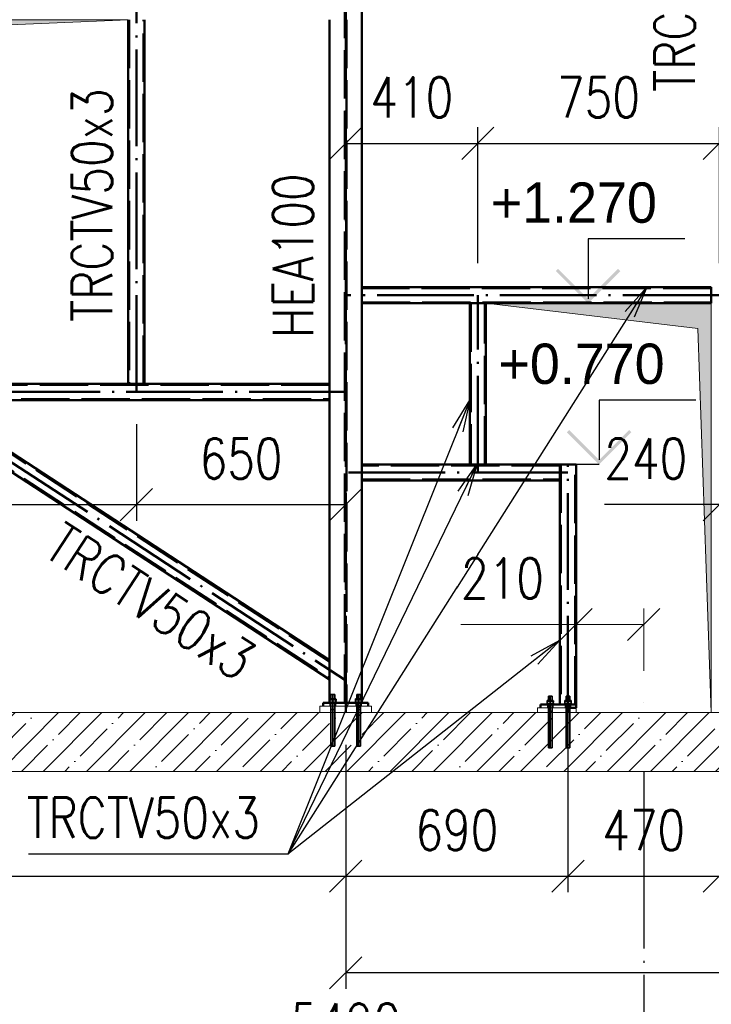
# Paper-space layout 'Layout1' of a CAD drawing. Extents: x -2 to 935, y -36 to 422.
# Tile 23 of 63: x 298 to 341, y 34 to 95. Entities that reach past the tile are written whole.
import ezdxf

# ---------------------------------------------------------------- set-up
doc = ezdxf.new("R2010")
doc.units = 0
for name, pattern in [('ACAD_ISO02W100', [15, 12, -3]), ('ACAD_ISO04W100', [30.5, 24, -3, 0.5, -3]), ('HP_01_CER_B', [8, 5, -1, 1, -1])]:
    doc.linetypes.add(name, pattern=pattern)
doc.layers.get('0').update_dxf_attribs({"linetype": 'CONTINUOUS'})
doc.layers.get('DEFPOINTS').update_dxf_attribs({"color": 132, "linetype": 'CONTINUOUS'})
for name, color, linetype, lineweight in [('SS_KOTVY', 2, 'CONTINUOUS', 35), ('SS_KOTY', 3, 'CONTINUOUS', 25), ('SS_KOTY-VYSKOVA', 140, 'CONTINUOUS', 25), ('SS_OSY_025', 7, 'HP_01_CER_B', 25), ('SS_PODKLADY', 9, 'CONTINUOUS', 13), ('SS_PODKLADY_KOTY', 251, 'CONTINUOUS', 13), ('SS_PODLITÍ', 9, 'CONTINUOUS', 13), ('SS_POPIS_PROFILU', 13, 'CONTINUOUS', 25), ('SS_SLOUPY', 143, 'CONTINUOUS', 50), ('SS_ZTUŽENÍ', 81, 'CONTINUOUS', 50)]:
    doc.layers.add(name, color=color, linetype=linetype, lineweight=lineweight)
doc.styles.add('ROMANS', font='romans.shx', dxfattribs={"width": 0.8})
doc.styles.add('romans.shx', font='romans.shx', dxfattribs={"height": 5})
doc.dimstyles.new('A-1_(2.5)_50AS', dxfattribs={"dimtxt": 2.5, "dimasz": 2, "dimexe": 1, "dimexo": 2, "dimgap": 0, "dimtad": 0, "dimdec": 1, "dimlfac": 50, "dimrnd": 1, "dimtxsty": 'ROMANS', "dimblk1": 'OBLIQUE', "dimblk2": 'OBLIQUE', "dimsah": 1, "dimcen": 2, "dimclrd": 256, "dimclre": 256, "dimclrt": 256, "dimadec": 1, "dimazin": 2, "dimtfac": 0.714286, "dimtdec": 1, "dimtmove": 0, "dimatfit": 3, "dimldrblk": 'OPEN', "dimfxl": 1, "dimtvp": 1.142857, "dimtfill": 1, "dimtolj": 1, "dimlwd": -1, "dimlwe": -1, "dimarcsym": 0})

# ---------------------------------------------------------------- blocks, each defined once
blk = doc.blocks.new('_Oblique')
at = {"color": 0, "linetype": 'ByBlock', "lineweight": -2}
blk.add_line((-0.5, -0.5), (0.5, 0.5), dxfattribs=at)
blk = doc.blocks.new('*D107')
at = {"layer": 'DEFPOINTS', "color": 0, "transparency": 16777216}
for p in [(263.016, 51.807), (317.916, 51.807), (317.916, 41.659)]:
    blk.add_point(p, dxfattribs=at)
at = {"layer": 'SS_KOTY', "transparency": 16777216}
for p, q in [((263.016, 49.807), (263.016, 40.659)), ((317.916, 49.807), (317.916, 40.659)), ((263.016, 41.659), (317.916, 41.659))]:
    blk.add_line(p, q, dxfattribs=at)
at = {"layer": 'SS_KOTY', "transparency": 16777216, "xscale": 2, "yscale": 2, "zscale": 2, "rotation": 180}
blk.add_blockref('_Oblique', (263.016, 41.659), dxfattribs=at)
at = {"layer": 'SS_KOTY', "transparency": 16777216, "xscale": 2, "yscale": 2, "zscale": 2}
blk.add_blockref('_Oblique', (317.916, 41.659), dxfattribs=at)
at = {"layer": 'SS_KOTY', "transparency": 16777216, "insert": (290.466, 44.516), "char_height": 2.5, "attachment_point": 5, "style": 'ROMANS', "bg_fill": 3, "box_fill_scale": 1.1, "bg_fill_color": 256, "bg_fill_true_color": 13158600, "bg_fill_transparency": 0}
blk.add_mtext('\\A1;2745', dxfattribs=at)
blk = doc.blocks.new('_OPEN')
at = {"color": 0, "linetype": 'ByBlock'}
for p, q in [((-1, 0.167), (0, 0)), ((0, 0), (-1, -0.167)), ((0, 0), (-1, 0))]:
    blk.add_line(p, q, dxfattribs=at)
blk = doc.blocks.new('*D108')
at = {"layer": 'DEFPOINTS', "color": 0, "transparency": 16777216}
for p in [(317.916, 51.807), (331.716, 51.807, -50360.74), (331.716, 41.659)]:
    blk.add_point(p, dxfattribs=at)
at = {"layer": 'SS_KOTY', "transparency": 16777216}
for p, q in [((317.916, 49.807), (317.916, 40.659)), ((331.716, 49.807), (331.716, 40.659)), ((317.916, 41.659), (331.716, 41.659))]:
    blk.add_line(p, q, dxfattribs=at)
at = {"layer": 'SS_KOTY', "transparency": 16777216, "xscale": 2, "yscale": 2, "zscale": 2, "rotation": 180}
blk.add_blockref('_Oblique', (317.916, 41.659), dxfattribs=at)
at = {"layer": 'SS_KOTY', "transparency": 16777216, "xscale": 2, "yscale": 2, "zscale": 2}
blk.add_blockref('_Oblique', (331.716, 41.659), dxfattribs=at)
at = {"layer": 'SS_KOTY', "transparency": 16777216, "insert": (324.816, 44.516), "char_height": 2.5, "attachment_point": 5, "style": 'ROMANS', "bg_fill": 3, "box_fill_scale": 1.1, "bg_fill_color": 256, "bg_fill_true_color": 13158600, "bg_fill_transparency": 0}
blk.add_mtext('\\A1;690', dxfattribs=at)
blk = doc.blocks.new('*D109')
at = {"layer": 'DEFPOINTS', "color": 0, "transparency": 16777216}
for p in [(331.716, 51.807, -50360.74), (341.116, 51.807, -50360.74), (341.116, 41.659)]:
    blk.add_point(p, dxfattribs=at)
at = {"layer": 'SS_KOTY', "transparency": 16777216}
for p, q in [((331.716, 49.807), (331.716, 40.659)), ((341.116, 49.807), (341.116, 40.659)), ((331.716, 41.659), (341.116, 41.659))]:
    blk.add_line(p, q, dxfattribs=at)
at = {"layer": 'SS_KOTY', "transparency": 16777216, "xscale": 2, "yscale": 2, "zscale": 2, "rotation": 180}
blk.add_blockref('_Oblique', (331.716, 41.659), dxfattribs=at)
at = {"layer": 'SS_KOTY', "transparency": 16777216, "xscale": 2, "yscale": 2, "zscale": 2}
blk.add_blockref('_Oblique', (341.116, 41.659), dxfattribs=at)
at = {"layer": 'SS_KOTY', "transparency": 16777216, "insert": (336.416, 44.516), "char_height": 2.5, "attachment_point": 5, "style": 'ROMANS', "bg_fill": 3, "box_fill_scale": 1.1, "bg_fill_color": 256, "bg_fill_true_color": 13158600, "bg_fill_transparency": 0}
blk.add_mtext('\\A1;470', dxfattribs=at)
blk = doc.blocks.new('*D110')
at = {"layer": 'DEFPOINTS', "color": 0, "transparency": 16777216}
for p in [(341.116, 51.807, -50360.74), (372.816, 51.807), (372.816, 41.659)]:
    blk.add_point(p, dxfattribs=at)
at = {"layer": 'SS_KOTY', "transparency": 16777216}
for p, q in [((341.116, 49.807), (341.116, 40.659)), ((372.816, 49.807), (372.816, 40.659)), ((341.116, 41.659), (372.816, 41.659))]:
    blk.add_line(p, q, dxfattribs=at)
at = {"layer": 'SS_KOTY', "transparency": 16777216, "xscale": 2, "yscale": 2, "zscale": 2, "rotation": 180}
blk.add_blockref('_Oblique', (341.116, 41.659), dxfattribs=at)
at = {"layer": 'SS_KOTY', "transparency": 16777216, "xscale": 2, "yscale": 2, "zscale": 2}
blk.add_blockref('_Oblique', (372.816, 41.659), dxfattribs=at)
at = {"layer": 'SS_KOTY', "transparency": 16777216, "insert": (356.966, 44.516), "char_height": 2.5, "attachment_point": 5, "style": 'ROMANS', "bg_fill": 3, "box_fill_scale": 1.1, "bg_fill_color": 256, "bg_fill_true_color": 13158600, "bg_fill_transparency": 0}
blk.add_mtext('\\A1;1585', dxfattribs=at)
blk = doc.blocks.new('*D111')
at = {"layer": 'DEFPOINTS', "color": 0, "transparency": 16777216}
for p in [(263.016, 51.807, -50361.2), (372.816, 51.807), (263.016, 29.659)]:
    blk.add_point(p, dxfattribs=at)
at = {"layer": 'SS_KOTY', "transparency": 16777216}
for p, q in [((263.016, 49.807), (263.016, 28.659)), ((372.816, 49.807), (372.816, 28.659)), ((372.816, 29.659), (263.016, 29.659))]:
    blk.add_line(p, q, dxfattribs=at)
at = {"layer": 'SS_KOTY', "transparency": 16777216, "xscale": 2, "yscale": 2, "zscale": 2, "rotation": 180}
blk.add_blockref('_Oblique', (263.016, 29.659), dxfattribs=at)
at = {"layer": 'SS_KOTY', "transparency": 16777216, "xscale": 2, "yscale": 2, "zscale": 2}
blk.add_blockref('_Oblique', (372.816, 29.659), dxfattribs=at)
at = {"layer": 'SS_KOTY', "transparency": 16777216, "insert": (317.916, 32.516), "char_height": 2.5, "attachment_point": 5, "style": 'ROMANS', "bg_fill": 3, "box_fill_scale": 1.1, "bg_fill_color": 256, "bg_fill_true_color": 13158600, "bg_fill_transparency": 0}
blk.add_mtext('\\A1;5490', dxfattribs=at)
blk = doc.blocks.new('*D119')
at = {"layer": 'DEFPOINTS', "color": 0, "transparency": 16777216}
for p in [(267.916, 71.707), (304.916, 71.707), (304.916, 64.718)]:
    blk.add_point(p, dxfattribs=at)
at = {"layer": 'SS_KOTY', "transparency": 16777216}
for p, q in [((267.916, 69.707), (267.916, 63.718)), ((304.916, 69.707), (304.916, 63.718)), ((267.916, 64.718), (304.916, 64.718))]:
    blk.add_line(p, q, dxfattribs=at)
at = {"layer": 'SS_KOTY', "transparency": 16777216, "xscale": 2, "yscale": 2, "zscale": 2, "rotation": 180}
blk.add_blockref('_Oblique', (267.916, 64.718), dxfattribs=at)
at = {"layer": 'SS_KOTY', "transparency": 16777216, "xscale": 2, "yscale": 2, "zscale": 2}
blk.add_blockref('_Oblique', (304.916, 64.718), dxfattribs=at)
at = {"layer": 'SS_KOTY', "transparency": 16777216, "insert": (286.416, 67.575), "char_height": 2.5, "attachment_point": 5, "style": 'ROMANS', "bg_fill": 3, "box_fill_scale": 1.1, "bg_fill_color": 256, "bg_fill_true_color": 13158600, "bg_fill_transparency": 0}
blk.add_mtext('\\A1;1850', dxfattribs=at)
blk = doc.blocks.new('*D120')
at = {"layer": 'DEFPOINTS', "color": 0, "transparency": 16777216}
for p in [(304.916, 71.707), (317.916, 71.707), (317.916, 64.718)]:
    blk.add_point(p, dxfattribs=at)
at = {"layer": 'SS_KOTY', "transparency": 16777216}
for p, q in [((304.916, 69.707), (304.916, 63.718)), ((317.916, 69.707), (317.916, 63.718)), ((304.916, 64.718), (317.916, 64.718))]:
    blk.add_line(p, q, dxfattribs=at)
at = {"layer": 'SS_KOTY', "transparency": 16777216, "xscale": 2, "yscale": 2, "zscale": 2, "rotation": 180}
blk.add_blockref('_Oblique', (304.916, 64.718), dxfattribs=at)
at = {"layer": 'SS_KOTY', "transparency": 16777216, "xscale": 2, "yscale": 2, "zscale": 2}
blk.add_blockref('_Oblique', (317.916, 64.718), dxfattribs=at)
at = {"layer": 'SS_KOTY', "transparency": 16777216, "insert": (311.416, 67.575), "char_height": 2.5, "attachment_point": 5, "style": 'ROMANS', "bg_fill": 3, "box_fill_scale": 1.1, "bg_fill_color": 256, "bg_fill_true_color": 13158600, "bg_fill_transparency": 0}
blk.add_mtext('\\A1;650', dxfattribs=at)
blk = doc.blocks.new('*D121')
at = {"layer": 'DEFPOINTS', "color": 0, "transparency": 16777216}
for p in [(341.116, 71.707), (345.916, 71.707), (345.916, 64.718)]:
    blk.add_point(p, dxfattribs=at)
at = {"layer": 'SS_KOTY', "transparency": 16777216}
for p, q in [((341.116, 69.707), (341.116, 63.718)), ((345.916, 69.707), (345.916, 63.718)), ((341.116, 64.718), (333.973, 64.718)), ((345.916, 64.718), (341.116, 64.718))]:
    blk.add_line(p, q, dxfattribs=at)
at = {"layer": 'SS_KOTY', "transparency": 16777216, "xscale": 2, "yscale": 2, "zscale": 2, "rotation": 180}
blk.add_blockref('_Oblique', (341.116, 64.718), dxfattribs=at)
at = {"layer": 'SS_KOTY', "transparency": 16777216, "xscale": 2, "yscale": 2, "zscale": 2}
blk.add_blockref('_Oblique', (345.916, 64.718), dxfattribs=at)
at = {"layer": 'SS_KOTY', "transparency": 16777216, "insert": (336.544, 67.575), "char_height": 2.5, "attachment_point": 5, "style": 'ROMANS', "bg_fill": 3, "box_fill_scale": 1.1, "bg_fill_color": 256, "bg_fill_true_color": 13158600, "bg_fill_transparency": 0}
blk.add_mtext('\\A1;240', dxfattribs=at)
blk = doc.blocks.new('*D124')
at = {"layer": 'DEFPOINTS', "color": 0, "transparency": 16777216}
for p in [(326.116, 87.128), (317.916, 77.707), (326.116, 77.707)]:
    blk.add_point(p, dxfattribs=at)
at = {"layer": 'SS_KOTY', "transparency": 16777216}
for p, q in [((317.916, 79.707), (317.916, 88.128)), ((326.116, 79.707), (326.116, 88.128)), ((317.916, 87.128), (326.116, 87.128))]:
    blk.add_line(p, q, dxfattribs=at)
at = {"layer": 'SS_KOTY', "transparency": 16777216, "xscale": 2, "yscale": 2, "zscale": 2, "rotation": 180}
blk.add_blockref('_Oblique', (317.916, 87.128), dxfattribs=at)
at = {"layer": 'SS_KOTY', "transparency": 16777216, "xscale": 2, "yscale": 2, "zscale": 2}
blk.add_blockref('_Oblique', (326.116, 87.128), dxfattribs=at)
at = {"layer": 'SS_KOTY', "transparency": 16777216, "insert": (322.016, 89.985), "char_height": 2.5, "attachment_point": 5, "style": 'ROMANS', "bg_fill": 3, "box_fill_scale": 1.1, "bg_fill_color": 256, "bg_fill_true_color": 13158600, "bg_fill_transparency": 0}
blk.add_mtext('\\A1;410', dxfattribs=at)
blk = doc.blocks.new('*D125')
at = {"layer": 'DEFPOINTS', "color": 0, "transparency": 16777216}
for p in [(341.116, 87.128), (326.116, 77.707), (341.116, 77.707)]:
    blk.add_point(p, dxfattribs=at)
at = {"layer": 'SS_KOTY', "transparency": 16777216}
for p, q in [((326.116, 79.707), (326.116, 88.128)), ((341.116, 79.707), (341.116, 88.128)), ((326.116, 87.128), (341.116, 87.128))]:
    blk.add_line(p, q, dxfattribs=at)
at = {"layer": 'SS_KOTY', "transparency": 16777216, "xscale": 2, "yscale": 2, "zscale": 2, "rotation": 180}
blk.add_blockref('_Oblique', (326.116, 87.128), dxfattribs=at)
at = {"layer": 'SS_KOTY', "transparency": 16777216, "xscale": 2, "yscale": 2, "zscale": 2}
blk.add_blockref('_Oblique', (341.116, 87.128), dxfattribs=at)
at = {"layer": 'SS_KOTY', "transparency": 16777216, "insert": (333.616, 89.985), "char_height": 2.5, "attachment_point": 5, "style": 'ROMANS', "bg_fill": 3, "box_fill_scale": 1.1, "bg_fill_color": 256, "bg_fill_true_color": 13158600, "bg_fill_transparency": 0}
blk.add_mtext('\\A1;750', dxfattribs=at)
blk = doc.blocks.new('*D126')
at = {"layer": 'DEFPOINTS', "color": 0, "transparency": 16777216}
for p in [(317.916, 51.807), (372.816, 51.807), (317.916, 35.659)]:
    blk.add_point(p, dxfattribs=at)
at = {"layer": 'SS_KOTY', "transparency": 16777216}
for p, q in [((317.916, 49.807), (317.916, 34.659)), ((372.816, 49.807), (372.816, 34.659)), ((372.816, 35.659), (317.916, 35.659))]:
    blk.add_line(p, q, dxfattribs=at)
at = {"layer": 'SS_KOTY', "transparency": 16777216, "xscale": 2, "yscale": 2, "zscale": 2, "rotation": 180}
blk.add_blockref('_Oblique', (317.916, 35.659), dxfattribs=at)
at = {"layer": 'SS_KOTY', "transparency": 16777216, "xscale": 2, "yscale": 2, "zscale": 2}
blk.add_blockref('_Oblique', (372.816, 35.659), dxfattribs=at)
at = {"layer": 'SS_KOTY', "transparency": 16777216, "insert": (345.366, 38.516), "char_height": 2.5, "attachment_point": 5, "style": 'ROMANS', "bg_fill": 3, "box_fill_scale": 1.1, "bg_fill_color": 256, "bg_fill_true_color": 13158600, "bg_fill_transparency": 0}
blk.add_mtext('\\A1;2745', dxfattribs=at)
blk = doc.blocks.new('*D143')
at = {"layer": 'DEFPOINTS', "color": 0, "transparency": 16777216}
for p in [(332.216, 57.28), (336.416, 52.407, -50352.862), (332.216, 51.807)]:
    blk.add_point(p, dxfattribs=at)
at = {"layer": 'SS_PODKLADY_KOTY', "transparency": 16777216}
for p, q in [((332.216, 53.807), (332.216, 58.28)), ((336.416, 54.407), (336.416, 58.28)), ((332.216, 57.28), (325.073, 57.28)), ((336.416, 57.28), (332.216, 57.28))]:
    blk.add_line(p, q, dxfattribs=at)
at = {"layer": 'SS_PODKLADY_KOTY', "transparency": 16777216, "xscale": 2, "yscale": 2, "zscale": 2, "rotation": 180}
blk.add_blockref('_Oblique', (332.216, 57.28), dxfattribs=at)
at = {"layer": 'SS_PODKLADY_KOTY', "transparency": 16777216, "xscale": 2, "yscale": 2, "zscale": 2}
blk.add_blockref('_Oblique', (336.416, 57.28), dxfattribs=at)
at = {"layer": 'SS_PODKLADY_KOTY', "transparency": 16777216, "insert": (327.644, 60.137), "char_height": 2.5, "attachment_point": 5, "style": 'ROMANS', "bg_fill": 3, "box_fill_scale": 1.1, "bg_fill_color": 256, "bg_fill_true_color": 13158600, "bg_fill_transparency": 0}
blk.add_mtext('\\A1;210', dxfattribs=at)

psp = doc.layouts.get("Layout1")

# ---------------------------------------------------------------- hatches: boundary and pattern name
at = {"layer": 'SS_PODKLADY'}
h = psp.add_hatch(color=256, dxfattribs=at)
h.dxf.hatch_style = 1
h.paths.add_polyline_path([(270.0578, 93.3404), (304.4159, 94.807), (268.4159, 94.807), (268.4159, 72.207)])

# ---------------------------------------------------------------- linework, layer by layer
at = {"layer": 'SS_KOTVY', "color": 7, "linetype": 'ACAD_ISO04W100', "ltscale": 0.25}
for p, q in [((317.3559, 52.607), (316.8759, 52.607)), ((317.1159, 52.607), (317.1159, 52.607)), ((318.9559, 52.607), (318.4759, 52.607)), ((318.7159, 52.607), (318.7159, 52.607))]:
    psp.add_line(p, q, dxfattribs=at)
at = {"layer": 'SS_KOTVY', "color": 3, "linetype": 'ACAD_ISO02W100', "ltscale": 0.25}
for p, q in [((317.1159, 52.657), (316.9262, 52.657)), ((316.9262, 52.657), (316.9262, 52.457)), ((317.005, 52.927), (316.9959, 52.927)), ((316.9959, 52.927), (316.9959, 52.657)), ((317.031, 52.927), (317.005, 52.927)), ((317.07, 52.927), (317.031, 52.927)), ((317.1159, 52.927), (317.07, 52.927)), ((317.1618, 52.927), (317.1159, 52.927)), ((317.3055, 52.657), (317.1159, 52.657)), ((317.1159, 52.657), (317.1159, 52.457)), ((317.2007, 52.927), (317.1618, 52.927)), ((317.2267, 52.927), (317.2007, 52.927)), ((317.2359, 52.927), (317.2267, 52.927)), ((317.2359, 52.657), (317.2359, 52.927)), ((317.3055, 52.457), (317.3055, 52.657)), ((318.7159, 52.657), (318.5262, 52.657)), ((318.5262, 52.657), (318.5262, 52.457)), ((318.605, 52.927), (318.5959, 52.927)), ((318.5959, 52.927), (318.5959, 52.657)), ((318.631, 52.927), (318.605, 52.927)), ((318.67, 52.927), (318.631, 52.927)), ((318.7159, 52.927), (318.67, 52.927)), ((318.7618, 52.927), (318.7159, 52.927)), ((318.9055, 52.657), (318.7159, 52.657)), ((318.7159, 52.657), (318.7159, 52.457)), ((318.8007, 52.927), (318.7618, 52.927)), ((318.8267, 52.927), (318.8007, 52.927)), ((318.8359, 52.927), (318.8267, 52.927)), ((318.8359, 52.657), (318.8359, 52.927)), ((318.9055, 52.457), (318.9055, 52.657)), ((316.9158, 52.457), (316.9163, 52.457)), ((316.9163, 52.457), (316.9262, 52.457)), ((316.9262, 52.457), (316.9462, 52.457)), ((316.9462, 52.457), (316.9825, 52.457)), ((316.9825, 52.457), (317.024, 52.457)), ((316.9959, 52.407), (316.9959, 52.207)), ((317.024, 52.457), (317.0691, 52.457)), ((317.0691, 52.457), (317.1159, 52.457)), ((317.1159, 52.457), (317.1627, 52.457)), ((317.1627, 52.457), (317.2077, 52.457)), ((317.2077, 52.457), (317.2492, 52.457)), ((317.2359, 52.207), (317.2359, 52.407)), ((317.2492, 52.457), (317.2856, 52.457)), ((317.2856, 52.457), (317.3055, 52.457)), ((317.3055, 52.457), (317.3154, 52.457)), ((317.3154, 52.457), (317.3376, 52.457)), ((317.3376, 52.457), (317.3513, 52.457)), ((317.3513, 52.457), (317.3559, 52.457)), ((317.3559, 52.407), (317.3559, 52.457)), ((318.4759, 52.457), (318.4805, 52.457)), ((318.4759, 52.457), (318.4759, 52.407)), ((318.4805, 52.457), (318.4941, 52.457)), ((318.4941, 52.457), (318.5163, 52.457)), ((318.5163, 52.457), (318.5262, 52.457)), ((318.5262, 52.457), (318.5462, 52.457)), ((318.5462, 52.457), (318.5825, 52.457)), ((318.5825, 52.457), (318.624, 52.457)), ((318.5959, 52.407), (318.5959, 52.207)), ((318.624, 52.457), (318.6691, 52.457)), ((318.6691, 52.457), (318.7159, 52.457)), ((318.7159, 52.457), (318.7627, 52.457)), ((318.7627, 52.457), (318.8077, 52.457)), ((318.8077, 52.457), (318.8492, 52.457)), ((318.8359, 52.207), (318.8359, 52.407)), ((318.8492, 52.457), (318.8856, 52.457)), ((318.8856, 52.457), (318.9055, 52.457)), ((318.9055, 52.457), (318.9154, 52.457)), ((318.9154, 52.457), (318.916, 52.457))]:
    psp.add_line(p, q, dxfattribs=at)
at = {"layer": 'SS_KOTVY', "color": 1, "linetype": 'Continuous', "ltscale": 0.25}
for p, q in [((316.8759, 52.457), (316.8805, 52.457)), ((316.8759, 52.457), (316.8759, 52.407)), ((316.8805, 52.457), (316.8941, 52.457)), ((316.8941, 52.457), (316.9158, 52.457)), ((318.916, 52.457), (318.9376, 52.457)), ((318.9376, 52.457), (318.9513, 52.457)), ((318.9513, 52.457), (318.9559, 52.457)), ((318.9559, 52.407), (318.9559, 52.457))]:
    psp.add_line(p, q, dxfattribs=at)
at = {"layer": 'SS_KOTY-VYSKOVA'}
psp.add_line((332.9614, 77.207), (318.9165, 77.207), dxfattribs=at)
at = {"layer": 'SS_PODKLADY', "elevation": -50360.24}
psp.add_lwpolyline([(268.4159, 72.207), (268.4159, 94.807), (304.4159, 94.807), (270.0578, 93.3404), (268.4159, 72.207)], dxfattribs=at)
at = {"layer": 'SS_PODLITÍ', "ltscale": 0.25}
psp.add_line((319.5159, 52.207), (316.3159, 52.207), dxfattribs=at)
at = {"layer": 'SS_POPIS_PROFILU', "color": 0, "linetype": 'ByBlock'}
for p, q in [((324.5621, 69.4748), (325.6159, 71.207)), ((325.6159, 71.207), (324.8715, 69.3507)), ((325.6159, 71.207), (325.1809, 69.2266)), ((324.8919, 65.5539), (326.0659, 67.207)), ((326.0659, 67.207), (325.1917, 65.4082)), ((326.0659, 67.207), (325.4915, 65.2625))]:
    psp.add_line(p, q, dxfattribs=at)
at = {"layer": 'SS_SLOUPY', "color": 1, "linetype": 'Continuous', "ltscale": 0.25}
for p, q in [((319.3159, 52.407), (316.5159, 52.407)), ((316.5159, 52.407), (316.5159, 52.207)), ((319.3159, 52.207), (319.3159, 52.407))]:
    psp.add_line(p, q, dxfattribs=at)
at = {"layer": 'SS_SLOUPY', "color": 3, "linetype": 'ACAD_ISO02W100', "ltscale": 0.25}
for p, q in [((316.9759, 52.407), (316.9759, 52.207)), ((317.2559, 52.207), (317.2559, 52.407)), ((318.5759, 52.407), (318.5759, 52.207)), ((318.8559, 52.207), (318.8559, 52.407))]:
    psp.add_line(p, q, dxfattribs=at)
at = {"layer": 'SS_ZTUŽENÍ', "color": 1, "linetype": 'Continuous', "ltscale": 0.25}
for p, q in [((304.4159, 94.807), (304.4159, 72.207)), ((305.4159, 72.207), (305.4159, 94.807)), ((318.9159, 77.207), (340.6159, 77.207)), ((325.6159, 77.207), (325.6159, 67.207)), ((326.6159, 67.207), (326.6159, 77.207)), ((304.4759, 72.207), (264.0159, 72.207)), ((305.4159, 72.207), (304.4759, 72.207)), ((316.9159, 72.207), (305.4159, 72.207)), ((332.2159, 67.207), (331.2159, 67.207)), ((331.2159, 67.207), (331.2159, 66.207))]:
    psp.add_line(p, q, dxfattribs=at)
at = {"layer": 'SS_ZTUŽENÍ', "color": 3, "linetype": 'ACAD_ISO02W100', "ltscale": 0.25}
for p, q in [((304.4759, 94.807), (304.4759, 72.207)), ((305.3559, 72.207), (305.3559, 94.807)), ((318.9159, 77.267), (340.6159, 77.267)), ((325.6759, 77.207), (325.6759, 67.207)), ((326.5559, 67.207), (326.5559, 77.207)), ((316.9159, 72.147), (264.0159, 72.147))]:
    psp.add_line(p, q, dxfattribs=at)

# ---------------------------------------------------------------- texts
at = {"layer": 'SS_KOTY-VYSKOVA'}
psp.add_text('+0.770', height=2.5, dxfattribs=at).set_placement((327.3985, 72.207))
at = {"layer": 'SS_POPIS_PROFILU', "color": 13, "style": 'romans.shx', "width": 0.8}
for s, p in [('TRCTV50x3', (303.4159, 76.0636)), ('HEA100', (315.8949, 75.0632))]:
    psp.add_text(s, height=2.5, rotation=90, dxfattribs=at).set_placement(p)

# ---------------------------------------------------------------- dimensions: what is measured, and where the dimension line sits
at = {"layer": 'SS_KOTY'}
for base, p1, p2, picture, middle in [((326.1159, 87.1281), (317.9159, 77.707), (326.1159, 77.707), '*D124', (322.0159, 89.9852)), ((317.9159, 41.6587), (263.0159, 51.807), (317.9159, 51.807), '*D107', (290.4659, 44.5159))]:
    dim = psp.add_linear_dim(base=base, p1=p1, p2=p2, dimstyle='A-1_(2.5)_50AS', dxfattribs=at)
    dim.commit()
    dim.dimension.update_dxf_attribs({"geometry": picture, "text_midpoint": middle})
dim = psp.add_linear_dim(base=(304.9159, 64.7183), p1=(267.9159, 71.707), p2=(304.9159, 71.707), dimstyle='A-1_(2.5)_50AS', override={"dimtmove": 1}, dxfattribs=at)
dim.commit()
dim.dimension.update_dxf_attribs({"geometry": '*D119', "text_midpoint": (286.4159, 67.5754)})
dim = psp.add_linear_dim(base=(345.9159, 64.7183), p1=(341.1159, 71.707), p2=(345.9159, 71.707), dimstyle='A-1_(2.5)_50AS', dxfattribs=at)
dim.commit()
dim.dimension.update_dxf_attribs({"geometry": '*D121', "text_midpoint": (336.5444, 64.7183), "dimtype": 160})

# ---------------------------------------------------------------- next in the draw order: hatches: boundary and pattern name
at = {"layer": 'SS_KOTY-VYSKOVA'}
psp.add_hatch(color=256, dxfattribs=at).paths.add_polyline_path([(331.7902, 69.3484), (331.6488, 69.207), (333.6488, 67.207), (335.6488, 69.207), (335.5074, 69.3484), (333.6488, 67.4899)])

# ---------------------------------------------------------------- next in the draw order: linework, layer by layer
for p, q in [((339.6488, 71.207, -50360.24), (333.6488, 71.207, -50360.24)), ((333.6488, 71.207, -50360.24), (333.6488, 67.4899, -50360.24)), ((333.6488, 67.207), (326.6162, 67.207))]:
    psp.add_line(p, q, dxfattribs=at)
at = {"layer": 'SS_SLOUPY', "color": 1, "linetype": 'Continuous', "ltscale": 0.25}
psp.add_line((316.9159, 94.807), (316.9159, 72.207), dxfattribs=at)

# ---------------------------------------------------------------- next in the draw order: dimensions: what is measured, and where the dimension line sits
at = {"layer": 'SS_KOTY'}
for base, p1, p2, picture, middle in [((341.1159, 87.1281), (326.1159, 77.707), (341.1159, 77.707), '*D125', (333.6159, 89.9852)), ((317.9159, 64.7183), (304.9159, 71.707), (317.9159, 71.707), '*D120', (311.4159, 67.5754)), ((331.7159, 41.6587), (317.9159, 51.807), (331.7159, 51.807, -50360.74), '*D108', (324.8159, 44.5159))]:
    dim = psp.add_linear_dim(base=base, p1=p1, p2=p2, dimstyle='A-1_(2.5)_50AS', override={"dimtmove": 1}, dxfattribs=at)
    dim.commit()
    dim.dimension.update_dxf_attribs({"geometry": picture, "text_midpoint": middle})

# ---------------------------------------------------------------- next in the draw order: hatches: boundary and pattern name
at = {"layer": 'SS_KOTY-VYSKOVA'}
psp.add_hatch(color=256, dxfattribs=at).paths.add_polyline_path([(331.1028, 79.3484), (330.9614, 79.207), (332.9614, 77.207), (334.9614, 79.207), (334.82, 79.3484), (332.9614, 77.4898)])

# ---------------------------------------------------------------- next in the draw order: linework, layer by layer
for p, q in [((338.9614, 81.207, -50360.24), (332.9614, 81.207, -50360.24)), ((332.9614, 81.207, -50360.24), (332.9614, 77.4898, -50360.24))]:
    psp.add_line(p, q, dxfattribs=at)
at = {"layer": 'SS_POPIS_PROFILU', "color": 0, "linetype": 'ByBlock'}
for p, q in [((335.2635, 76.6963), (336.6159, 78.207)), ((336.6159, 78.207), (335.545, 76.5178)), ((336.6159, 78.207), (335.8266, 76.3393))]:
    psp.add_line(p, q, dxfattribs=at)
at = {"layer": 'SS_SLOUPY', "color": 3, "linetype": 'ACAD_ISO02W100', "ltscale": 0.25}
for p, q in [((317.8659, 52.407), (317.8659, 109.807)), ((317.9659, 109.807), (317.9659, 52.407))]:
    psp.add_line(p, q, dxfattribs=at)
at = {"layer": 'SS_SLOUPY', "color": 1, "linetype": 'Continuous', "ltscale": 0.25}
for p, q in [((318.9159, 52.407), (318.9159, 109.807)), ((316.9159, 71.207), (316.9159, 52.407))]:
    psp.add_line(p, q, dxfattribs=at)
at = {"layer": 'SS_ZTUŽENÍ', "color": 7, "linetype": 'ACAD_ISO04W100', "ltscale": 0.25}
for p, q in [((304.9159, 71.707), (304.9159, 95.307)), ((341.1159, 77.707), (317.9159, 77.707)), ((326.1159, 66.707), (326.1159, 77.707)), ((317.9159, 71.707), (263.0159, 71.707)), ((290.4659, 71.707), (317.9159, 53.807)), ((331.7159, 66.707), (317.9159, 66.707))]:
    psp.add_line(p, q, dxfattribs=at)
at = {"layer": 'SS_ZTUŽENÍ', "color": 1, "linetype": 'Continuous', "ltscale": 0.25}
for p, q in [((340.6159, 78.207), (318.9159, 78.207)), ((340.6159, 78.207), (340.6159, 77.207)), ((316.9159, 72.207), (316.9159, 71.207)), ((264.0159, 71.207), (316.9159, 71.207)), ((316.9159, 55.056), (292.1598, 71.1993)), ((291.6136, 70.3617), (316.9159, 53.8622)), ((331.2159, 67.207), (318.9159, 67.207)), ((318.9159, 66.207), (331.2159, 66.207))]:
    psp.add_line(p, q, dxfattribs=at)
at = {"layer": 'SS_ZTUŽENÍ', "color": 3, "linetype": 'ACAD_ISO02W100', "ltscale": 0.25}
for p, q in [((340.6159, 78.147), (318.9159, 78.147)), ((264.0159, 71.267), (316.9159, 71.267)), ((316.9159, 54.9844), (292.1263, 71.1495)), ((291.6456, 70.4124), (316.9159, 53.9338)), ((331.2159, 67.147), (318.9159, 67.147)), ((318.9159, 66.267), (331.2159, 66.267))]:
    psp.add_line(p, q, dxfattribs=at)

# ---------------------------------------------------------------- next in the draw order: texts
at = {"layer": 'SS_KOTY-VYSKOVA'}
psp.add_text('+1.270', height=2.5, dxfattribs=at).set_placement((326.9195, 82.207))
at = {"layer": 'SS_POPIS_PROFILU', "color": 13, "style": 'romans.shx', "width": 0.8}
for rotation, p in [(90, (339.5949, 90.332)), (326.891842, (299.0527, 61.6072))]:
    psp.add_text('TRCTV50x3', height=2.5, rotation=rotation, dxfattribs=at).set_placement(p)

# ---------------------------------------------------------------- next in the draw order: dimensions: what is measured, and where the dimension line sits
at = {"layer": 'SS_KOTY'}
dim = psp.add_linear_dim(base=(341.1159, 41.6587), p1=(331.7159, 51.807, -50360.74), p2=(341.1159, 51.807, -50360.74), dimstyle='A-1_(2.5)_50AS', override={"dimtmove": 1}, dxfattribs=at)
dim.commit()
dim.dimension.update_dxf_attribs({"geometry": '*D109', "text_midpoint": (336.4159, 44.5159)})

# ---------------------------------------------------------------- next in the draw order: dimensions: what is measured, and where the dimension line sits
dim = psp.add_linear_dim(base=(372.8159, 41.6587), p1=(341.1159, 51.807, -50360.74), p2=(372.8159, 51.807), dimstyle='A-1_(2.5)_50AS', override={"dimtmove": 1}, dxfattribs=at)
dim.commit()
dim.dimension.update_dxf_attribs({"geometry": '*D110', "text_midpoint": (356.9659, 44.5159)})

# ---------------------------------------------------------------- next in the draw order: dimensions: what is measured, and where the dimension line sits
dim = psp.add_linear_dim(base=(263.0159, 29.6587), p1=(372.8159, 51.807), p2=(263.0159, 51.807, -50361.2), dimstyle='A-1_(2.5)_50AS', dxfattribs=at)
dim.commit()
dim.dimension.update_dxf_attribs({"geometry": '*D111', "text_midpoint": (317.9159, 32.5159)})

# ---------------------------------------------------------------- next in the draw order: linework, layer by layer
at = {"layer": 'SS_PODLITÍ', "ltscale": 0.25}
psp.add_line((316.3159, 52.207), (316.3159, 51.807), dxfattribs=at)

# ---------------------------------------------------------------- next in the draw order: texts
at = {"layer": 'SS_POPIS_PROFILU', "color": 13, "style": 'romans.shx', "width": 0.8}
psp.add_text('TRCTV50x3', height=2.5, dxfattribs=at).set_placement((298.1078, 44.034))
psp.add_text('TRCTV50x3', height=2.5, dxfattribs=at).set_placement((298.1078, 44.034))
psp.add_text('TRCTV50x3', height=2.5, dxfattribs=at).set_placement((298.1078, 44.034))
psp.add_text('TRCTV50x3', height=2.5, dxfattribs=at).set_placement((298.1078, 44.034))

# ---------------------------------------------------------------- next in the draw order: dimensions: what is measured, and where the dimension line sits
at = {"layer": 'SS_KOTY'}
dim = psp.add_linear_dim(base=(317.9159, 35.6587), p1=(372.8159, 51.807), p2=(317.9159, 51.807), dimstyle='A-1_(2.5)_50AS', dxfattribs=at)
dim.commit()
dim.dimension.update_dxf_attribs({"geometry": '*D126', "text_midpoint": (345.3659, 38.5159)})

# ---------------------------------------------------------------- next in the draw order: hatches: boundary and pattern name
at = {"layer": 'SS_PODKLADY'}
h = psp.add_hatch(color=256, dxfattribs=at)
h.dxf.hatch_style = 1
h.paths.add_polyline_path([(339.7885, 75.6437), (340.6159, 51.807), (340.6159, 77.207), (326.6159, 77.207)])

# ---------------------------------------------------------------- next in the draw order: linework, layer by layer
at = {"layer": 'SS_KOTVY', "color": 7, "linetype": 'ACAD_ISO04W100', "ltscale": 0.25}
for p, q in [((317.1159, 52.927), (317.1159, 49.727)), ((318.7159, 52.927), (318.7159, 49.727)), ((317.2359, 52.007), (316.9959, 52.007)), ((317.1159, 52.007), (317.1159, 52.007)), ((318.8359, 52.007), (318.5959, 52.007)), ((318.7159, 52.007), (318.7159, 52.007))]:
    psp.add_line(p, q, dxfattribs=at)
at = {"layer": 'SS_KOTVY', "color": 3, "linetype": 'ACAD_ISO02W100', "ltscale": 0.25}
for p, q in [((316.9959, 52.207), (316.9959, 49.727)), ((317.2359, 49.727), (317.2359, 52.207)), ((318.5959, 52.207), (318.5959, 49.727)), ((318.8359, 49.727), (318.8359, 52.207)), ((316.9959, 49.727), (316.9982, 49.727)), ((316.9982, 49.727), (317.005, 49.727)), ((317.005, 49.727), (317.0161, 49.727)), ((317.0161, 49.727), (317.031, 49.727)), ((317.031, 49.727), (317.0492, 49.727)), ((317.0492, 49.727), (317.07, 49.727)), ((317.07, 49.727), (317.0925, 49.727)), ((317.0925, 49.727), (317.1159, 49.727)), ((317.1159, 49.727), (317.1393, 49.727)), ((317.1393, 49.727), (317.1618, 49.727)), ((317.1618, 49.727), (317.1825, 49.727)), ((317.1825, 49.727), (317.2007, 49.727)), ((317.2007, 49.727), (317.2157, 49.727)), ((317.2157, 49.727), (317.2267, 49.727)), ((317.2267, 49.727), (317.2336, 49.727)), ((317.2336, 49.727), (317.2359, 49.727)), ((318.5959, 49.727), (318.5982, 49.727)), ((318.5982, 49.727), (318.605, 49.727)), ((318.605, 49.727), (318.6161, 49.727)), ((318.6161, 49.727), (318.631, 49.727)), ((318.631, 49.727), (318.6492, 49.727)), ((318.6492, 49.727), (318.67, 49.727)), ((318.67, 49.727), (318.6925, 49.727)), ((318.6925, 49.727), (318.7159, 49.727)), ((318.7159, 49.727), (318.7393, 49.727)), ((318.7393, 49.727), (318.7618, 49.727)), ((318.7618, 49.727), (318.7825, 49.727)), ((318.7825, 49.727), (318.8007, 49.727)), ((318.8007, 49.727), (318.8157, 49.727)), ((318.8157, 49.727), (318.8267, 49.727)), ((318.8267, 49.727), (318.8336, 49.727)), ((318.8336, 49.727), (318.8359, 49.727)), ((330.4959, 49.627), (330.4982, 49.627)), ((330.4982, 49.627), (330.505, 49.627)), ((330.505, 49.627), (330.5161, 49.627)), ((330.5161, 49.627), (330.531, 49.627)), ((330.531, 49.627), (330.5492, 49.627)), ((330.5492, 49.627), (330.57, 49.627)), ((330.57, 49.627), (330.5925, 49.627)), ((330.5925, 49.627), (330.6159, 49.627)), ((330.6159, 49.627), (330.6393, 49.627)), ((330.6393, 49.627), (330.6618, 49.627)), ((330.6618, 49.627), (330.6825, 49.627)), ((330.6825, 49.627), (330.7007, 49.627)), ((330.7007, 49.627), (330.7157, 49.627)), ((330.7157, 49.627), (330.7267, 49.627)), ((330.7267, 49.627), (330.7336, 49.627)), ((330.7336, 49.627), (330.7359, 49.627)), ((331.5959, 49.627), (331.5982, 49.627)), ((331.5982, 49.627), (331.605, 49.627)), ((331.605, 49.627), (331.6161, 49.627)), ((331.6161, 49.627), (331.631, 49.627)), ((331.631, 49.627), (331.6492, 49.627)), ((331.6492, 49.627), (331.67, 49.627)), ((331.67, 49.627), (331.6925, 49.627)), ((331.6925, 49.627), (331.7159, 49.627)), ((331.7159, 49.627), (331.7393, 49.627)), ((331.7393, 49.627), (331.7618, 49.627)), ((331.7618, 49.627), (331.7825, 49.627)), ((331.7825, 49.627), (331.8007, 49.627)), ((331.8007, 49.627), (331.8157, 49.627)), ((331.8157, 49.627), (331.8267, 49.627)), ((331.8267, 49.627), (331.8336, 49.627)), ((331.8336, 49.627), (331.8359, 49.627))]:
    psp.add_line(p, q, dxfattribs=at)
at = {"layer": 'SS_OSY_025', "linetype": 'ACAD_ISO04W100', "ltscale": 0.25}
for p, q in [((336.4159, 48.1629), (336.4159, 43.1629)), ((336.4159, 43.1629), (336.4159, 28.3161))]:
    psp.add_line(p, q, dxfattribs=at)
at = {"layer": 'SS_PODKLADY', "ltscale": 0.25}
psp.add_line((257.9477, 48.1629), (377.7473, 48.1629), dxfattribs=at)
at = {"layer": 'SS_PODKLADY', "elevation": -50360.24}
psp.add_lwpolyline([(340.6159, 51.807), (340.6159, 77.207), (326.6159, 77.207), (339.7885, 75.6437), (340.6159, 51.807)], dxfattribs=at)
at = {"layer": 'SS_PODLITÍ', "ltscale": 0.25}
psp.add_line((319.5159, 51.807), (319.5159, 52.207), dxfattribs=at)
at = {"layer": 'SS_SLOUPY', "color": 7, "linetype": 'ACAD_ISO04W100', "ltscale": 0.25}
psp.add_line((317.9159, 51.807), (317.9159, 109.807), dxfattribs=at)

# ---------------------------------------------------------------- next in the draw order: dimensions: what is measured, and where the dimension line sits
at = {"layer": 'SS_PODKLADY_KOTY'}
dim = psp.add_linear_dim(base=(332.2159, 57.2795), p1=(336.4159, 52.407, -50352.8616), p2=(332.2159, 51.807), dimstyle='A-1_(2.5)_50AS', dxfattribs=at)
dim.commit()
dim.dimension.update_dxf_attribs({"geometry": '*D143', "text_midpoint": (327.6444, 60.1367)})

# ---------------------------------------------------------------- next in the draw order: hatches: boundary and pattern name
at = {"layer": 'SS_PODKLADY'}
h = psp.add_hatch(dxfattribs=at)
h.set_pattern_fill('ANSI35', color=256, scale=0.3, style=0)
h.set_pattern_definition([(45, (372.8159, 51.807), (-1.347038, 1.347038), []), (45, (374.163, 51.807), (-1.347038, 1.347038), [2.38125, -0.47625, 0, -0.47625])])
h.paths.add_polyline_path([(257.9477, 48.1629), (377.7473, 48.1629), (377.7473, 51.807), (257.9477, 51.807)], flags=0)

# ---------------------------------------------------------------- next in the draw order: linework, layer by layer
at = {"layer": 'SS_KOTVY', "color": 1, "linetype": 'Continuous', "ltscale": 0.25}
for p, q in [((330.6159, 52.557), (330.4262, 52.557)), ((330.4262, 52.557), (330.4262, 52.357)), ((330.505, 52.827), (330.4959, 52.827)), ((330.4959, 52.827), (330.4959, 52.557)), ((330.531, 52.827), (330.505, 52.827)), ((330.57, 52.827), (330.531, 52.827)), ((330.6159, 52.827), (330.57, 52.827)), ((330.6618, 52.827), (330.6159, 52.827)), ((330.8055, 52.557), (330.6159, 52.557)), ((330.6159, 52.557), (330.6159, 52.357)), ((330.7007, 52.827), (330.6618, 52.827)), ((330.7267, 52.827), (330.7007, 52.827)), ((330.7359, 52.827), (330.7267, 52.827)), ((330.7359, 52.557), (330.7359, 52.827)), ((330.8055, 52.357), (330.8055, 52.557)), ((330.3759, 52.357), (330.3805, 52.357)), ((330.3759, 52.357), (330.3759, 52.307)), ((330.3805, 52.357), (330.3941, 52.357)), ((330.3941, 52.357), (330.4163, 52.357)), ((330.4163, 52.357), (330.4462, 52.357)), ((330.4462, 52.357), (330.4825, 52.357)), ((330.4825, 52.357), (330.524, 52.357)), ((330.524, 52.357), (330.5691, 52.357)), ((330.5691, 52.357), (330.6159, 52.357)), ((330.6159, 52.357), (330.6627, 52.357)), ((330.6627, 52.357), (330.7077, 52.357)), ((330.7077, 52.357), (330.7492, 52.357)), ((330.7492, 52.357), (330.7856, 52.357)), ((330.7856, 52.357), (330.8154, 52.357)), ((330.8154, 52.357), (330.8376, 52.357)), ((330.8376, 52.357), (330.8513, 52.357)), ((330.8513, 52.357), (330.8559, 52.357)), ((330.8559, 52.307), (330.8559, 52.357))]:
    psp.add_line(p, q, dxfattribs=at)
at = {"layer": 'SS_KOTVY', "color": 7, "linetype": 'ACAD_ISO04W100', "ltscale": 0.25}
for p, q in [((330.6159, 52.827), (330.6159, 49.627)), ((331.7159, 52.827), (331.7159, 49.627)), ((330.8559, 52.507), (330.3759, 52.507)), ((330.6159, 52.507), (330.6159, 52.507)), ((331.9559, 52.507), (331.4759, 52.507)), ((331.7159, 52.507), (331.7159, 52.507)), ((330.7359, 51.907), (330.4959, 51.907)), ((330.6159, 51.907), (330.6159, 51.907)), ((331.8359, 51.907), (331.5959, 51.907)), ((331.7159, 51.907), (331.7159, 51.907))]:
    psp.add_line(p, q, dxfattribs=at)
at = {"layer": 'SS_KOTVY', "color": 3, "linetype": 'ACAD_ISO02W100', "ltscale": 0.25}
for p, q in [((331.7159, 52.557), (331.5262, 52.557)), ((331.5262, 52.557), (331.5262, 52.357)), ((331.605, 52.827), (331.5959, 52.827)), ((331.5959, 52.827), (331.5959, 52.557)), ((331.631, 52.827), (331.605, 52.827)), ((331.67, 52.827), (331.631, 52.827)), ((331.7159, 52.827), (331.67, 52.827)), ((331.7618, 52.827), (331.7159, 52.827)), ((331.9055, 52.557), (331.7159, 52.557)), ((331.7159, 52.557), (331.7159, 52.357)), ((331.8007, 52.827), (331.7618, 52.827)), ((331.8267, 52.827), (331.8007, 52.827)), ((331.8359, 52.827), (331.8267, 52.827)), ((331.8359, 52.557), (331.8359, 52.827)), ((331.9055, 52.357), (331.9055, 52.557)), ((330.4959, 52.307), (330.4959, 52.107)), ((330.4959, 52.107), (330.4959, 51.807)), ((330.7359, 52.107), (330.7359, 52.307)), ((330.7359, 51.807), (330.7359, 52.107)), ((331.4759, 52.357), (331.4805, 52.357)), ((331.4759, 52.357), (331.4759, 52.307)), ((331.4805, 52.357), (331.4941, 52.357)), ((331.4941, 52.357), (331.5163, 52.357)), ((331.5163, 52.357), (331.5262, 52.357)), ((331.5262, 52.357), (331.5462, 52.357)), ((331.5462, 52.357), (331.5825, 52.357)), ((331.5825, 52.357), (331.624, 52.357)), ((331.5959, 52.307), (331.5959, 52.107)), ((331.5959, 52.107), (331.5959, 49.627)), ((331.624, 52.357), (331.6691, 52.357)), ((331.6691, 52.357), (331.7159, 52.357)), ((331.7159, 52.357), (331.7627, 52.357)), ((331.7627, 52.357), (331.8077, 52.357)), ((331.8077, 52.357), (331.8492, 52.357)), ((331.8359, 52.107), (331.8359, 52.307)), ((331.8359, 49.627), (331.8359, 52.107)), ((331.8492, 52.357), (331.8856, 52.357)), ((331.8856, 52.357), (331.9055, 52.357)), ((331.9055, 52.357), (331.9154, 52.357)), ((331.9154, 52.357), (331.9376, 52.357)), ((331.9376, 52.357), (331.9513, 52.357)), ((331.9513, 52.357), (331.9559, 52.357)), ((331.9559, 52.307), (331.9559, 52.357)), ((330.4959, 51.807), (330.4959, 49.627)), ((330.7359, 49.627), (330.7359, 51.807))]:
    psp.add_line(p, q, dxfattribs=at)
at = {"layer": 'SS_OSY_025', "linetype": 'ACAD_ISO04W100', "ltscale": 0.25}
psp.add_line((336.4159, 52.407), (336.4159, 52.407), dxfattribs=at)
at = {"layer": 'SS_PODKLADY', "ltscale": 0.25}
psp.add_line((377.7473, 51.807), (257.9477, 51.807), dxfattribs=at)
at = {"layer": 'SS_PODLITÍ', "ltscale": 0.25}
for p, q in [((331.7159, 52.107), (329.8159, 52.107)), ((329.8159, 52.107), (329.8159, 51.807)), ((332.2159, 51.807), (332.2159, 52.107))]:
    psp.add_line(p, q, dxfattribs=at)
at = {"layer": 'SS_POPIS_PROFILU', "color": 0, "linetype": 'ByBlock'}
for p, q in [((329.4372, 55.3337), (331.2159, 56.307)), ((331.2159, 56.307), (329.6431, 55.0716)), ((331.2159, 56.307), (329.849, 54.8094))]:
    psp.add_line(p, q, dxfattribs=at)
at = {"layer": 'SS_POPIS_PROFILU', "color": 13}
for points in [[(336.6159, 78.207), (314.3187, 43.034), (298.2234, 43.034)], [(325.6159, 71.207), (314.3187, 43.034), (298.2234, 43.034)], [(326.0659, 67.207), (314.3187, 43.034), (298.2234, 43.034)], [(331.2159, 56.307), (314.3187, 43.034), (298.2234, 43.034)]]:
    psp.add_lwpolyline(points, dxfattribs=at)
at = {"layer": 'SS_ZTUŽENÍ', "color": 3, "linetype": 'ACAD_ISO02W100', "ltscale": 0.25}
for p, q in [((331.2759, 67.207), (331.2759, 52.307)), ((332.1559, 52.307), (332.1559, 67.207)), ((330.4759, 52.307), (330.4759, 52.107)), ((330.7559, 52.107), (330.7559, 52.307)), ((331.5759, 52.307), (331.5759, 52.107)), ((331.8559, 52.107), (331.8559, 52.307))]:
    psp.add_line(p, q, dxfattribs=at)
at = {"layer": 'SS_ZTUŽENÍ', "color": 7, "linetype": 'ACAD_ISO04W100', "ltscale": 0.25}
psp.add_line((331.7159, 51.807), (331.7159, 67.207), dxfattribs=at)
at = {"layer": 'SS_ZTUŽENÍ', "color": 1, "linetype": 'Continuous', "ltscale": 0.25}
for p, q in [((332.2159, 52.307), (332.2159, 67.207)), ((331.2159, 66.207), (331.2159, 52.307)), ((332.2159, 52.307), (330.0159, 52.307)), ((330.0159, 52.307), (330.0159, 52.107)), ((332.2159, 52.107), (331.7159, 52.107)), ((332.2159, 52.107), (332.2159, 52.307))]:
    psp.add_line(p, q, dxfattribs=at)

doc.saveas('drawing.dxf')
